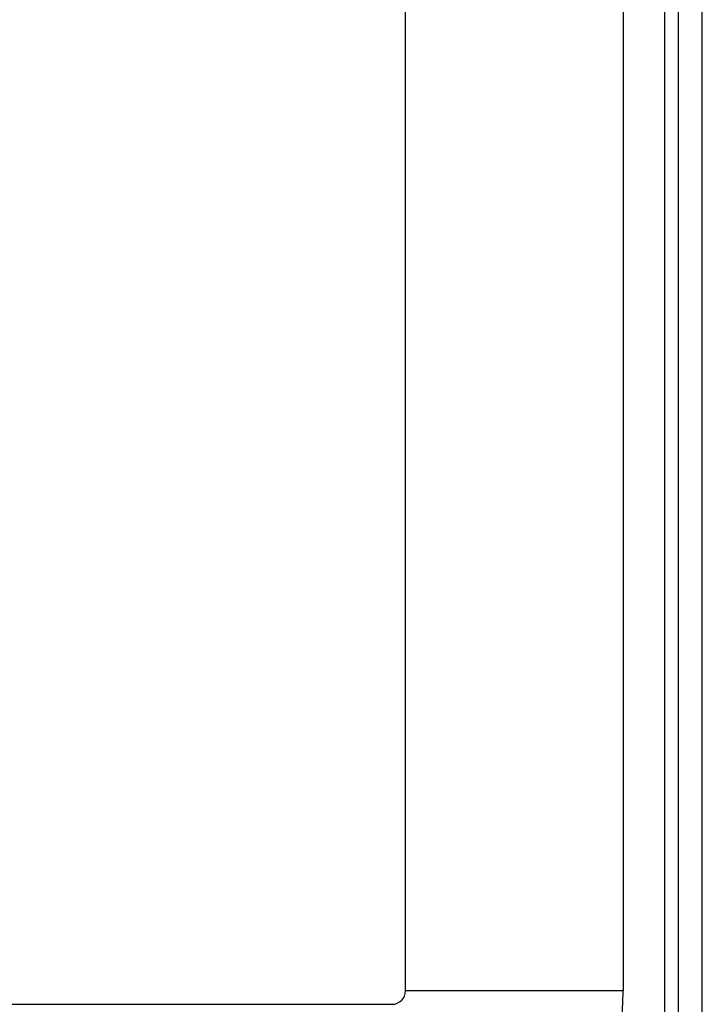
# Model space of a CAD drawing. Header units: inches. Extents: x 0 to 160, y -11 to 104.
# Tile 10 of 121: x 28.34 to 30.61, y 22.74 to 26.01. Entities that reach past the tile are written whole.
import ezdxf

# ---------------------------------------------------------------- set-up
doc = ezdxf.new("R2010")
doc.units = ezdxf.units.IN
doc.header["$LTSCALE"] = 9.614827
doc.header["$MEASUREMENT"] = 0
doc.layers.add('Visible Edges(ANSI)', color=7, linetype='Continuous', lineweight=25)
doc.layers.add('Visible Tangent Edges(ANSI)', color=7, linetype='Continuous', lineweight=25)

msp = doc.modelspace()

# ---------------------------------------------------------------- linework, layer by layer
at = {"layer": 'Visible Edges(ANSI)'}
for p, q in [((30.5311, 22.1936), (30.5311, 88.8923)), ((30.6106, 22.1936), (30.6106, 88.8923)), ((30.3481, 88.3052), (30.3481, 22.7807)), ((29.6251, 22.7807), (29.6251, 27.2419)), ((27.5008, 22.7359), (29.5802, 22.7359))]:
    msp.add_line(p, q, dxfattribs=at)
for radius in [0.0448, 0.7678]:
    msp.add_arc((29.5802, 22.7807), radius, 270, 0, dxfattribs=at)
at = {"layer": 'Visible Tangent Edges(ANSI)'}
for p, q in [((30.4863, 22.0129), (30.4863, 89.073)), ((30.3481, 22.7807), (29.6251, 22.7807))]:
    msp.add_line(p, q, dxfattribs=at)

doc.saveas('drawing.dxf')
